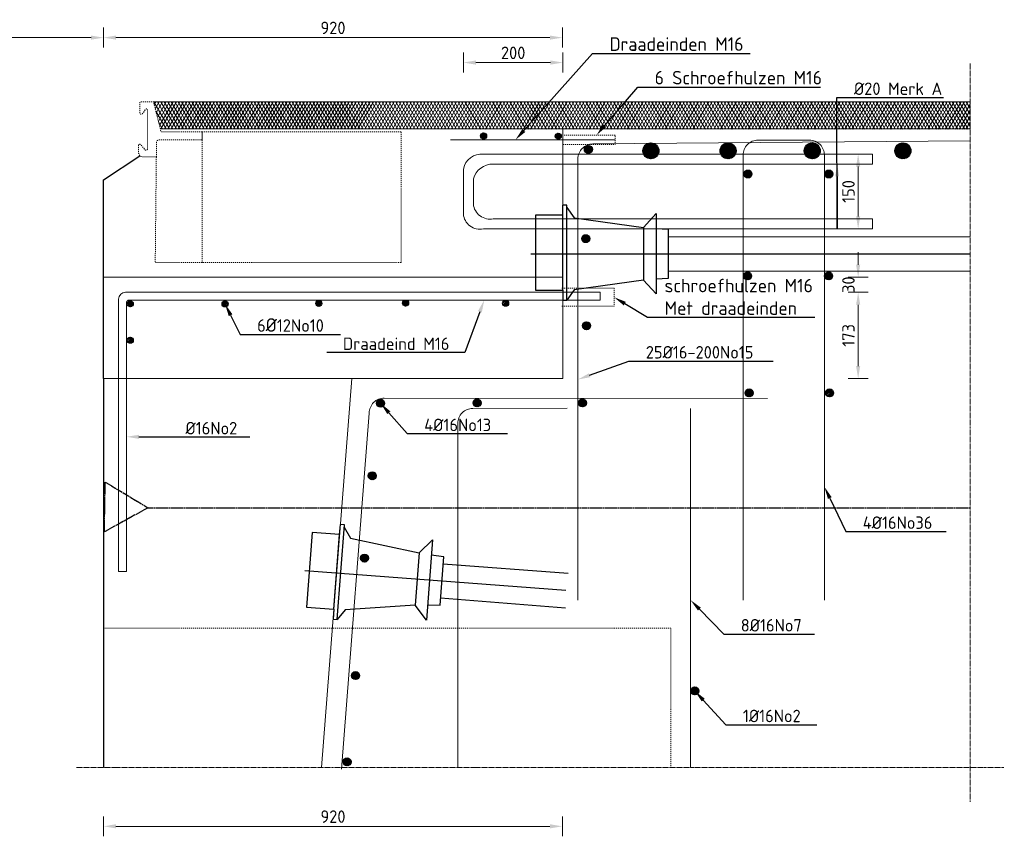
# Model space of a CAD drawing. Header units: millimetres. Extents: x -8028558 to 327273, y -63352 to 83293.
# Tile 99 of 195: x 138262 to 140236, y -32867 to -31230. Entities that reach past the tile are written whole.
import ezdxf
from ezdxf import colors
from ezdxf.entities.mleader import LeaderData, LeaderLine
from ezdxf.math import Vec2, Vec3

# ---------------------------------------------------------------- set-up
doc = ezdxf.new("R2010")
doc.units = ezdxf.units.MM
for name, pattern in [('BC-KABEL', [15, 10, -1, 3, -1]), ('NLCS-HIDDEN', [4, 2, -2]), ('XX-AFBREEK', [7, 4, -1, 1, -1]), ('ZZ-HIDDEN-SO', [4, 2, -2])]:
    doc.linetypes.add(name, pattern=pattern)
for name, color, linetype, lineweight in [('B-CO-BC-AFBREEKLIJN-G', 7, 'XX-AFBREEK', 18), ('B-CO-BC-BETONVORM-AD', 252, 'Continuous', 18), ('B-CO-BC-BETONVORM-GD', 90, 'Continuous', 25), ('B-CO-BC-BETONVORM-GN', 10, 'ZZ-HIDDEN-SO', 13), ('B-CO-BC-STORTNAAD-G', 10, 'BC-STORTNAAD', 18), ('B-CO-BC-VOORSPANNING-GD', 200, 'Continuous', 25), ('B-CO-BC-VOORSPANNING_MET AANHECHTING_KABEL-GD', 200, 'BC-KABEL', 25), ('B-CO-BC-WAPENING-GD', 130, 'Continuous', 25), ('B-CO-BC-WAPENING_HOOFDWAPENING-G', 170, 'Continuous', 18), ('B-CO-SC-STAALVORM-GN', 10, 'NLCS-HIDDEN', 13), ('B-CO-VH-GESLOTENVERHARDING_ASFALT-A-10000', 12, 'Continuous', 18), ('B-CO-VH-VERHARDING_ASFALT-G', 252, 'Continuous', 18), ('N-CO-BC-WAPENING_LOOPLIJN-G', 10, 'Continuous', 18), ('V-CO-BC-BETONVORM-M', 7, 'Continuous', 18), ('X-XX-AL-VERWIJZING-T25', 7, 'Continuous', 25)]:
    doc.layers.add(name, color=color, linetype=linetype, lineweight=lineweight)
doc.styles.add('NLCS-ISO-MM10-T25', font='NLCS-ISO.ttf', dxfattribs={"height": 25})
doc.linetypes.add('BC-STORTNAAD', pattern='A,15,-1,[175,NLCS.SHX,S=1,R=0,X=0,Y=0],-1', length=17)
doc.dimstyles.new('NLCS-MM10-T25-PIJL_L0_H0', dxfattribs={"dimscale": 10, "dimtxt": 2.5, "dimasz": 2.5, "dimexe": 2, "dimexo": 2, "dimgap": 0.7, "dimtad": 1, "dimdec": 0, "dimzin": 0, "dimdsep": 46, "dimtxsty": 'NLCS-ISO-MM10-T25', "dimcen": 0, "dimdle": 2, "dimclrd": 256, "dimclre": 256, "dimclrt": 256, "dimadec": 0, "dimazin": 0, "dimtfac": 1, "dimtdec": 3, "dimtofl": 0, "dimtmove": 0, "dimatfit": 3, "dimfxl": 2, "dimfxlon": 1, "dimtfillclr": 256, "dimtolj": 1, "dimtzin": 0, "dimlwd": -1, "dimlwe": -1, "dimarcsym": 0})
pattern_1 = [(45, (31852.336, 7203.0579), (-1.414213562, 1.414213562), [])]
pattern_2 = [(60, (0, 0), (-5.19615242, 3), []), (120, (0, 0), (-5.19615242, -3), [])]

# ---------------------------------------------------------------- blocks, each defined once
blk = doc.blocks.new('*D1979')
at = {"layer": 'V-CO-BC-BETONVORM-M', "transparency": 16777216}
for p, q in [((138221.3, -31949.3), (138181.3, -31949.3)), ((138201.3, -32424.8), (138201.3, -31974.3)), ((138221.3, -32449.8), (138181.3, -32449.8))]:
    blk.add_line(p, q, dxfattribs=at)
for points in [[(138197.1, -31974.3), (138205.5, -31974.3), (138201.3, -31949.3)], [(138197.1, -32424.8), (138205.5, -32424.8), (138201.3, -32449.8)]]:
    blk.add_solid(points, dxfattribs=at)
at = {"layer": 'V-CO-BC-BETONVORM-M', "transparency": 16777216, "insert": (138181.8, -32199.6), "char_height": 25, "attachment_point": 5, "rotation": 90, "style": 'NLCS-ISO-MM10-T25'}
blk.add_mtext('\\A1;500', dxfattribs=at)
blk = doc.blocks.new('*D1981')
at = {"layer": 'V-CO-BC-BETONVORM-M', "transparency": 16777216}
for p, q in [((138430, -32826.8), (138430, -32866.8)), ((139350, -32826.8), (139350, -32866.8)), ((139325, -32846.8), (138455, -32846.8))]:
    blk.add_line(p, q, dxfattribs=at)
for points in [[(138455, -32842.6), (138455, -32850.9), (138430, -32846.8)], [(139325, -32842.6), (139325, -32850.9), (139350, -32846.8)]]:
    blk.add_solid(points, dxfattribs=at)
at = {"layer": 'V-CO-BC-BETONVORM-M', "transparency": 16777216, "insert": (138890, -32827.3), "char_height": 25, "attachment_point": 5, "style": 'NLCS-ISO-MM10-T25'}
blk.add_mtext('\\A1;920', dxfattribs=at)
blk = doc.blocks.new('*D1985')
at = {"layer": 'V-CO-BC-BETONVORM-M', "transparency": 16777216}
for p, q in [((137959, -31286.1), (137959, -31246.1)), ((138430, -31286.1), (138430, -31246.1)), ((137984, -31266.1), (138405, -31266.1))]:
    blk.add_line(p, q, dxfattribs=at)
for points in [[(137984, -31261.9), (137984, -31270.2), (137959, -31266.1)], [(138405, -31261.9), (138405, -31270.2), (138430, -31266.1)]]:
    blk.add_solid(points, dxfattribs=at)
at = {"layer": 'V-CO-BC-BETONVORM-M', "transparency": 16777216, "insert": (138194.5, -31246.6), "char_height": 25, "attachment_point": 5, "style": 'NLCS-ISO-MM10-T25'}
blk.add_mtext('\\A1;Var', dxfattribs=at)
blk = doc.blocks.new('*D1986')
at = {"layer": 'V-CO-BC-BETONVORM-M', "transparency": 16777216}
for p, q in [((138430, -31286.1), (138430, -31246.1)), ((139350, -31286.1), (139350, -31246.1)), ((138455, -31266.1), (139325, -31266.1))]:
    blk.add_line(p, q, dxfattribs=at)
for points in [[(138455, -31261.9), (138455, -31270.2), (138430, -31266.1)], [(139325, -31261.9), (139325, -31270.2), (139350, -31266.1)]]:
    blk.add_solid(points, dxfattribs=at)
at = {"layer": 'V-CO-BC-BETONVORM-M', "transparency": 16777216, "insert": (138890, -31246.6), "char_height": 25, "attachment_point": 5, "style": 'NLCS-ISO-MM10-T25'}
blk.add_mtext('\\A1;920', dxfattribs=at)
blk = doc.blocks.new('*D1987')
at = {"layer": 'V-CO-BC-BETONVORM-M', "transparency": 16777216}
for p, q in [((139922.8, -31776.3), (139962.8, -31776.3)), ((139942.8, -31924.3), (139942.8, -31801.3)), ((139922.8, -31949.3), (139962.8, -31949.3))]:
    blk.add_line(p, q, dxfattribs=at)
for points in [[(139938.6, -31801.3), (139946.9, -31801.3), (139942.8, -31776.3)], [(139938.6, -31924.3), (139946.9, -31924.3), (139942.8, -31949.3)]]:
    blk.add_solid(points, dxfattribs=at)
at = {"layer": 'V-CO-BC-BETONVORM-M', "transparency": 16777216, "insert": (139923.3, -31862.8), "char_height": 25, "attachment_point": 5, "rotation": 90, "style": 'NLCS-ISO-MM10-T25'}
blk.add_mtext('\\A1;173', dxfattribs=at)
blk = doc.blocks.new('*D1988')
at = {"layer": 'V-CO-BC-BETONVORM-M', "transparency": 16777216}
for p, q in [((139922.8, -31499.4), (139962.8, -31499.4)), ((139942.8, -31624.4), (139942.8, -31524.4)), ((139922.8, -31649.4), (139962.8, -31649.4))]:
    blk.add_line(p, q, dxfattribs=at)
for points in [[(139938.6, -31524.4), (139946.9, -31524.4), (139942.8, -31499.4)], [(139938.6, -31624.4), (139946.9, -31624.4), (139942.8, -31649.4)]]:
    blk.add_solid(points, dxfattribs=at)
at = {"layer": 'V-CO-BC-BETONVORM-M', "transparency": 16777216, "insert": (139923.3, -31574.4), "char_height": 25, "attachment_point": 5, "rotation": 90, "style": 'NLCS-ISO-MM10-T25'}
blk.add_mtext('\\A1;150', dxfattribs=at)
blk = doc.blocks.new('*D1989')
at = {"layer": 'V-CO-BC-BETONVORM-M', "transparency": 16777216}
for p, q in [((139151.4, -31336.1), (139151.4, -31296.1)), ((139351, -31336.1), (139351, -31296.1)), ((139326, -31316.1), (139176.4, -31316.1))]:
    blk.add_line(p, q, dxfattribs=at)
for points in [[(139176.4, -31311.9), (139176.4, -31320.2), (139151.4, -31316.1)], [(139326, -31311.9), (139326, -31320.2), (139351, -31316.1)]]:
    blk.add_solid(points, dxfattribs=at)
at = {"layer": 'V-CO-BC-BETONVORM-M', "transparency": 16777216, "insert": (139251.2, -31296.6), "char_height": 25, "attachment_point": 5, "style": 'NLCS-ISO-MM10-T25'}
blk.add_mtext('\\A1;200', dxfattribs=at)
blk = doc.blocks.new('*D1990')
at = {"layer": 'V-CO-BC-BETONVORM-M', "transparency": 16777216}
for p, q in [((139942.8, -31721.3), (139942.8, -31696.3)), ((139922.8, -31746.3), (139962.8, -31746.3)), ((139922.8, -31776.3), (139962.8, -31776.3)), ((139942.8, -31801.3), (139942.8, -31826.3))]:
    blk.add_line(p, q, dxfattribs=at)
for points in [[(139938.6, -31721.3), (139946.9, -31721.3), (139942.8, -31746.3)], [(139938.6, -31801.3), (139946.9, -31801.3), (139942.8, -31776.3)]]:
    blk.add_solid(points, dxfattribs=at)
at = {"layer": 'V-CO-BC-BETONVORM-M', "transparency": 16777216, "insert": (139923.3, -31761.3), "char_height": 25, "attachment_point": 5, "rotation": 90, "style": 'NLCS-ISO-MM10-T25'}
blk.add_mtext('\\A1;30', dxfattribs=at)

msp = doc.modelspace()

# ---------------------------------------------------------------- hatches: boundary and pattern name
at = {"layer": 'B-CO-BC-BETONVORM-AD'}
h = msp.add_hatch(dxfattribs=at)
h.set_pattern_fill('ACO-BETON_GEWAPEND', color=256, pattern_type=2)
h.set_pattern_definition([(45, (38966.6349, 383.0663), (-1.414213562, 1.414213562), [])])
edge = h.paths.add_edge_path()
edge.add_arc((139191.9, -31463.2), 6, 0, 360)
h = msp.add_hatch(dxfattribs=at)
h.set_pattern_fill('ACO-BETON_GEWAPEND', color=256, pattern_type=2)
h.set_pattern_definition([(45, (39116.3607, 382.684), (-1.414213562, 1.414213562), [])])
edge = h.paths.add_edge_path()
edge.add_arc((139341.6, -31463.6), 6, 0, 360)
h = msp.add_hatch(dxfattribs=at)
h.set_pattern_fill('ACO-BETON_GEWAPEND', color=256, pattern_type=2)
h.set_pattern_definition(pattern_1)
h.paths.add_polyline_path([(139511.2, -31493, 1), (139543.2, -31493, 1)])
h = msp.add_hatch(dxfattribs=at)
h.set_pattern_fill('ACO-BETON_GEWAPEND', color=256, pattern_type=2)
h.set_pattern_definition(pattern_1)
h.paths.add_polyline_path([(139665.9, -31493, 1), (139697.9, -31493, 1)])
h = msp.add_hatch(dxfattribs=at)
h.set_pattern_fill('ACO-BETON_GEWAPEND', color=256, pattern_type=2)
h.set_pattern_definition(pattern_1)
h.paths.add_polyline_path([(139834.8, -31493, 1), (139866.8, -31493, 1)])
h = msp.add_hatch(dxfattribs=at)
h.set_pattern_fill('ACO-BETON_GEWAPEND', color=256, pattern_type=2)
h.set_pattern_definition(pattern_1)
h.paths.add_polyline_path([(140016.5, -31493, 1), (140048.5, -31493, 1)])
h = msp.add_hatch(dxfattribs=at)
h.set_pattern_fill('ACO-BETON_GEWAPEND', color=256, pattern_type=2)
h.set_pattern_definition([(45, (31862.3756, 7230.1232), (-1.414213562, 1.414213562), [])])
h.paths.add_polyline_path([(139409.9, -31490, 1), (139393.9, -31490, 1)])
h = msp.add_hatch(dxfattribs=at)
h.set_pattern_fill('ACO-BETON_GEWAPEND', color=256, pattern_type=2)
h.set_pattern_definition([(45, (32182.2995, 7180.6856), (-1.414213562, 1.414213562), [])])
h.paths.add_polyline_path([(139729.8, -31539.4, 1), (139713.8, -31539.4, 1)])
h = msp.add_hatch(dxfattribs=at)
h.set_pattern_fill('ACO-BETON_GEWAPEND', color=256, pattern_type=2)
h.set_pattern_definition([(45, (32344.3282, 7180.6856), (-1.414213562, 1.414213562), [])])
h.paths.add_polyline_path([(139891.9, -31539.4, 1), (139875.9, -31539.4, 1)])
h = msp.add_hatch(dxfattribs=at)
h.set_pattern_fill('ACO-BETON_GEWAPEND', color=256, pattern_type=2)
h.set_pattern_definition(pattern_1)
h.paths.add_polyline_path([(139404.7, -31669, 1), (139388.7, -31669, 1)])
h = msp.add_hatch(dxfattribs=at)
h.set_pattern_fill('ACO-BETON_GEWAPEND', color=256, pattern_type=2)
h.set_pattern_definition([(45, (32181.5898, 6976.4175), (-1.414213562, 1.414213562), [])])
h.paths.add_polyline_path([(139729.1, -31743.7, 1), (139713.1, -31743.7, 1)])
h = msp.add_hatch(dxfattribs=at)
h.set_pattern_fill('ACO-BETON_GEWAPEND', color=256, pattern_type=2)
h.set_pattern_definition([(45, (32344.1055, 6976.4175), (-1.414213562, 1.414213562), [])])
h.paths.add_polyline_path([(139891.6, -31743.7, 1), (139875.6, -31743.7, 1)])
h = msp.add_hatch(dxfattribs=at)
h.set_pattern_fill('ACO-BETON_GEWAPEND', color=256, pattern_type=2)
h.set_pattern_definition([(45, (37680.0013, 46.6503), (-1.414213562, 1.414213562), [])])
edge = h.paths.add_edge_path()
edge.add_arc((138483.7, -31799.6), 6, 180, 540, ccw=False)
h = msp.add_hatch(dxfattribs=at)
h.set_pattern_fill('ACO-BETON_GEWAPEND', color=256, pattern_type=2)
h.set_pattern_definition([(45, (37490.1863, 46.3378), (-1.414213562, 1.414213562), [])])
edge = h.paths.add_edge_path()
edge.add_arc((138673.6, -31799.9), 6, 180, 540, ccw=False)
h = msp.add_hatch(dxfattribs=at)
h.set_pattern_fill('ACO-BETON_GEWAPEND', color=256, pattern_type=2)
h.set_pattern_definition([(45, (37302.1656, 47.6118), (-1.414213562, 1.414213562), [])])
edge = h.paths.add_edge_path()
edge.add_arc((138861.6, -31798.7), 6, 180, 540, ccw=False)
h = msp.add_hatch(dxfattribs=at)
h.set_pattern_fill('ACO-BETON_GEWAPEND', color=256, pattern_type=2)
h.set_pattern_definition([(45, (37128.1676, 48.2488), (-1.414213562, 1.414213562), [])])
edge = h.paths.add_edge_path()
edge.add_arc((139035.6, -31798), 6, 180, 540, ccw=False)
h = msp.add_hatch(dxfattribs=at)
h.set_pattern_fill('ACO-BETON_GEWAPEND', color=256, pattern_type=2)
h.set_pattern_definition([(45, (36927.6957, 47.7869), (-1.414213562, 1.414213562), [])])
edge = h.paths.add_edge_path()
edge.add_arc((139236.1, -31798.5), 6, 180, 540, ccw=False)
h = msp.add_hatch(dxfattribs=at)
h.set_pattern_fill('ACO-BETON_GEWAPEND', color=256, pattern_type=2)
h.set_pattern_definition(pattern_1)
h.paths.add_polyline_path([(139406.3, -31843.4, 1), (139390.3, -31843.4, 1)])
h = msp.add_hatch(dxfattribs=at)
h.set_pattern_fill('ACO-BETON_GEWAPEND', color=256, pattern_type=2)
h.set_pattern_definition([(45, (37680.0013, -26.3585), (-1.414213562, 1.414213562), [])])
edge = h.paths.add_edge_path()
edge.add_arc((138483.7, -31872.6), 6, 180, 540, ccw=False)
h = msp.add_hatch(dxfattribs=at)
h.set_pattern_fill('ACO-BETON_GEWAPEND', color=256, pattern_type=2)
h.set_pattern_definition([(45, (32184.6333, 6741.8993), (-1.414213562, 1.414213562), [])])
h.paths.add_polyline_path([(139732.2, -31978.2, 1), (139716.2, -31978.2, 1)])
h = msp.add_hatch(dxfattribs=at)
h.set_pattern_fill('ACO-BETON_GEWAPEND', color=256, pattern_type=2)
h.set_pattern_definition([(45, (32345.872, 6741.8993), (-1.414213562, 1.414213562), [])])
h.paths.add_polyline_path([(139893.4, -31978.2, 1), (139877.4, -31978.2, 1)])
h = msp.add_hatch(dxfattribs=at)
h.set_pattern_fill('ACO-BETON_GEWAPEND', color=256, pattern_type=2)
h.set_pattern_definition([(45, (31445.0011, 7198.1568), (-1.414213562, 1.414213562), [])])
h.paths.add_polyline_path([(138993.5, -31999, 1), (138977.5, -31999, 1)])
h = msp.add_hatch(dxfattribs=at)
h.set_pattern_fill('ACO-BETON_GEWAPEND', color=256, pattern_type=2)
h.set_pattern_definition([(45, (31638.3412, 7198.9522), (-1.414213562, 1.414213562), [])])
h.paths.add_polyline_path([(139186.8, -31998.2, 1), (139170.8, -31998.2, 1)])
h = msp.add_hatch(dxfattribs=at)
h.set_pattern_fill('ACO-BETON_GEWAPEND', color=256, pattern_type=2)
h.set_pattern_definition([(45, (31849.5156, 7199.011), (-1.414213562, 1.414213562), [])])
h.paths.add_polyline_path([(139398, -31998.2, 1), (139382, -31998.2, 1)])
h = msp.add_hatch(dxfattribs=at)
h.set_pattern_fill('ACO-BETON_GEWAPEND', color=256, pattern_type=2)
h.set_pattern_definition([(45, (31428.175, 7052.898), (-1.414213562, 1.414213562), [])])
h.paths.add_polyline_path([(138976.7, -32144.3, 1), (138960.7, -32144.3, 1)])
h = msp.add_hatch(dxfattribs=at)
h.set_pattern_fill('ACO-BETON_GEWAPEND', color=256, pattern_type=2)
h.set_pattern_definition([(45, (31412.7267, 6887.9175), (-1.414213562, 1.414213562), [])])
h.paths.add_polyline_path([(138961.2, -32309.3, 1), (138945.2, -32309.3, 1)])
h = msp.add_hatch(dxfattribs=at)
h.set_pattern_fill('ACO-BETON_GEWAPEND', color=256, pattern_type=2)
h.set_pattern_definition([(45, (31394.6804, 6652.4955), (-1.414213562, 1.414213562), [])])
h.paths.add_polyline_path([(138943.2, -32544.7, 1), (138927.2, -32544.7, 1)])
h = msp.add_hatch(dxfattribs=at)
h.set_pattern_fill('ACO-BETON_GEWAPEND', color=256, pattern_type=2)
h.set_pattern_definition([(45, (31974.7323, 7040.3731), (-1.414213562, 1.414213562), [])])
h.paths.add_polyline_path([(139623.3, -32575.5, 1), (139607.3, -32575.5, 1)])
h = msp.add_hatch(dxfattribs=at)
h.set_pattern_fill('ACO-BETON_GEWAPEND', color=256, pattern_type=2)
h.set_pattern_definition([(45, (31377.773, 6479.5933), (-1.414213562, 1.414213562), [])])
h.paths.add_polyline_path([(138926.3, -32717.6, 1), (138910.3, -32717.6, 1)])
at = {"layer": 'B-CO-VH-GESLOTENVERHARDING_ASFALT-A-10000', "true_color": 0x636466}
h = msp.add_hatch(dxfattribs=at)
h.set_pattern_fill('AVH-ASFALT_LAAG1-SOD', color=251, scale=10, pattern_type=2)
h.set_pattern_definition(pattern_2)
h.paths.add_polyline_path([(138530.2, -31394.9), (138543.9, -31449), (139275, -31449.4), (139323.7, -31394.9)])
h.paths.add_polyline_path([(137845, -31449.4), (137858.8, -31394.9), (136381.6, -31394.9), (136381.6, -31449.4)])
h = msp.add_hatch(dxfattribs=at)
h.set_pattern_fill('AVH-ASFALT_LAAG1-SOD', color=251, scale=10, pattern_type=2)
h.set_pattern_definition(pattern_2)
h.paths.add_polyline_path([(139323.7, -31394.9), (139275, -31449.4), (139900.3, -31449.7), (139900.3, -31394.9)])
h.paths.add_polyline_path([(140167, -31394.9), (139900.3, -31394.9), (139900.5, -31449.7), (140167, -31449.8)])

# ---------------------------------------------------------------- linework, layer by layer
at = {"layer": 'B-CO-BC-AFBREEKLIJN-G', "flags": 128}
for points in [[(140167, -31317.8), (140167, -32797.9)], [(138375.7, -32729.2), (140235.7, -32729.2)]]:
    msp.add_lwpolyline(points, dxfattribs=at)
at = {"layer": 'B-CO-BC-BETONVORM-GD', "ltscale": 500}
msp.add_line((138430, -31949.3), (138430, -31746.3), dxfattribs=at)
at = {"layer": 'B-CO-BC-BETONVORM-GD', "ltscale": 500, "flags": 128}
for points in [[(140167, -31449.8), (138543.9, -31449)], [(138430, -31746.3), (138430, -31551.3), (138503, -31502.7)], [(138430, -31949.3), (138430, -32729.2)]]:
    msp.add_lwpolyline(points, dxfattribs=at)
at = {"layer": 'B-CO-BC-BETONVORM-GN', "flags": 128}
msp.add_lwpolyline([(138430, -32449.3), (139567, -32449.3), (139567, -32729.2)], dxfattribs=at)
at = {"layer": 'B-CO-BC-STORTNAAD-G'}
msp.add_line((138430, -31746.3), (139351, -31746.3), dxfattribs=at)
at = {"layer": 'B-CO-BC-STORTNAAD-G', "flags": 128}
for points in [[(139351, -31449.4), (139351, -31949.3), (138430, -31949.3)], [(138928, -31949.3), (138866.9, -32729.2)]]:
    msp.add_lwpolyline(points, dxfattribs=at)
at = {"layer": 'B-CO-BC-VOORSPANNING-GD', "ltscale": 500, "flags": 128}
for points in [[(139351, -31622), (139351, -31602)], [(139351, -31772), (139351, -31792)], [(139351, -31792), (139359, -31792)], [(138903.3, -32261.9), (138904.8, -32242)], [(138892, -32411.5), (138890.5, -32431.5)], [(138890.5, -32431.5), (138898.5, -32432.1)]]:
    msp.add_lwpolyline(points, dxfattribs=at)
at = {"layer": 'B-CO-BC-VOORSPANNING-GD', "ltscale": 5, "flags": 128}
for points in [[(139359, -31606.8), (139373.2, -31627.3), (139512.6, -31646.8), (139537.6, -31618.8), (139537.6, -31779.9), (139512.6, -31751.9), (139373.2, -31771.4), (139359, -31792), (139359, -31602), (139351, -31602)], [(139562.4, -31665.3), (140167, -31664.6)], [(139286.6, -31699.4), (140167, -31699.4)], [(139562.4, -31733.5), (140167, -31734.2)], [(138912.4, -32247.4), (138925.1, -32269), (139062.6, -32298.9), (139089.6, -32272.8), (139077.5, -32433.5), (139054.7, -32403.7), (138914.3, -32412.6), (138898.5, -32432.1), (138912.8, -32242.6), (138904.8, -32242)], [(139110.9, -32321), (139361.3, -32339.2)], [(138833.3, -32334.3), (139357, -32373.8)], [(139105.7, -32389), (139356, -32408.6)]]:
    msp.add_lwpolyline(points, dxfattribs=at)
at = {"layer": 'B-CO-BC-VOORSPANNING-GD', "ltscale": 500, "flags": 128}
for points in [[(139351, -31622), (139296, -31622), (139296, -31772), (139351, -31772)], [(138903.3, -32261.9), (138848.4, -32257.8), (138837.2, -32407.4), (138892, -32411.5)]]:
    msp.add_lwpolyline(points, close=True, dxfattribs=at)
at = {"layer": 'B-CO-BC-VOORSPANNING-GD', "flags": 128}
for points in [[(139512.6, -31646.8), (139512.6, -31751.9)], [(139537.3, -31749.6), (139562.5, -31748.2), (139562.5, -31650.6), (139537.3, -31649.2)], [(139062.6, -32298.9), (139054.7, -32403.7)], [(139079.5, -32403.2), (139104.8, -32403.7), (139112.1, -32306.4), (139087, -32303.1)]]:
    msp.add_lwpolyline(points, dxfattribs=at)
at = {"layer": 'B-CO-BC-VOORSPANNING_MET AANHECHTING_KABEL-GD'}
msp.add_lwpolyline([(138431.8, -32256.8), (138433.4, -32156.8), (138519.2, -32208.2)], close=True, dxfattribs=at)
at = {"layer": 'B-CO-BC-VOORSPANNING_MET AANHECHTING_KABEL-GD', "flags": 128}
msp.add_lwpolyline([(138519.2, -32208.2), (140167, -32208.2)], dxfattribs=at)
at = {"layer": 'B-CO-BC-WAPENING-GD'}
for centre, radius in [((139191.9, -31463.2), 6), ((139341.6, -31463.6), 6), ((139527.2, -31493), 16), ((139681.9, -31493), 16), ((139850.8, -31493), 16), ((140032.5, -31493), 16), ((139401.9, -31490), 8), ((139721.8, -31539.4), 8), ((139883.9, -31539.4), 8), ((139396.7, -31669), 8), ((139721.1, -31743.7), 8), ((139883.6, -31743.7), 8), ((138483.7, -31799.6), 6), ((138673.6, -31799.9), 6), ((138861.6, -31798.7), 6), ((139035.6, -31798), 6), ((139236.1, -31798.5), 6), ((139398.3, -31843.4), 8), ((138483.7, -31872.6), 6), ((139724.2, -31978.2), 8), ((139885.4, -31978.2), 8), ((138985.5, -31999), 8), ((139178.8, -31998.2), 8), ((139390, -31998.2), 8), ((138968.7, -32144.3), 8), ((138953.2, -32309.3), 8), ((138935.2, -32544.7), 8), ((139615.3, -32575.5), 8), ((138918.3, -32717.6), 8)]:
    msp.add_circle(centre, radius, dxfattribs=at)
at = {"layer": 'B-CO-BC-WAPENING_HOOFDWAPENING-G', "flags": 128}
for points in [[(139456, -31470.8), (139125.6, -31471)], [(140167.2, -31472.7), (139411, -31479.2)], [(139381, -31509.2), (139381, -32393.5)], [(139607, -32729.2), (139607, -32009.2)]]:
    msp.add_lwpolyline(points, dxfattribs=at)
for points in [[(139411, -31479.2, 0.414214), (139381, -31509.2)], [(139712.1, -32393.5), (139712.1, -31501.6, -0.414214), (139742.1, -31471.6), (139845.1, -31471.6, -0.414214), (139875.1, -31501.6), (139875.1, -32393.5)], [(139971.6, -31519.4), (139971.6, -31499.4), (139971.6, -31519.4), (139211.4, -31519.4, 0.339309), (139171.4, -31549.4), (139171.4, -31599.4, 0.442748), (139211.4, -31629.4), (139971.6, -31629.4), (139971.6, -31649.4), (139191.4, -31649.4, -0.454132), (139151.4, -31619.4), (139151.4, -31529.4, -0.378874), (139191.4, -31499.4), (139971.6, -31499.4)], [(139761, -31989.3), (138992.7, -31988.6, 0.414214), (138962.7, -32018.6), (138906.8, -32732.3)], [(139359.2, -32008.9), (139170.2, -32009.3, 0.414214), (139140.2, -32039.3), (139140.2, -32729.2)]]:
    msp.add_lwpolyline(points, format="xyb", dxfattribs=at)
msp.add_lwpolyline([(138460, -32336.3), (138460, -31790.1, -0.396366), (138474.4, -31776.3), (139425.7, -31776.3), (139425.7, -31792.3), (138481, -31792.3, 0.324783), (138476, -31796), (138476, -32336.3)], format="xyb", close=True, dxfattribs=at)
at = {"layer": 'B-CO-SC-STAALVORM-GN', "flags": 128}
msp.add_lwpolyline([(138628, -31454.8), (138545.4, -31454.8), (138530.2, -31394.9), (138503, -31394.9), (138503, -31416.9, 0.752271), (138508.3, -31418.4), (138514.1, -31410.1, -0.554672), (138518.5, -31410.4), (138518.5, -31488.5, -0.596279), (138513.4, -31491.3), (138504.9, -31480.9, 0.565379), (138500.3, -31481.6), (138500.3, -31496.6, 0.441118), (138509.3, -31504.8), (138535.9, -31504.8), (138535.9, -31476.7, -0.438127), (138541.8, -31471.2), (138627.5, -31471.2), (138628, -31454.8)], format="xyb", dxfattribs=at)
at = {"layer": 'B-CO-SC-STAALVORM-GN'}
msp.add_lwpolyline([(139027, -31454.8), (139027, -31717.1), (138628, -31717.1), (138628, -31454.8)], close=True, dxfattribs=at)
at = {"layer": 'B-CO-SC-STAALVORM-GN', "flags": 128}
for points in [[(139351, -31480.1), (139456, -31480.1), (139456, -31461.4), (139351, -31461.4)], [(138628, -31717.1), (138533.7, -31717.1), (138535.9, -31504.8)], [(139348.5, -31804.4), (139453.5, -31804.4), (139453.5, -31768.4), (139348.5, -31768.4)]]:
    msp.add_lwpolyline(points, dxfattribs=at)
at = {"layer": 'B-CO-VH-VERHARDING_ASFALT-G', "ltscale": 500, "flags": 128}
msp.add_lwpolyline([(140167, -31394.9), (138530.2, -31394.9)], dxfattribs=at)
at = {"layer": 'N-CO-BC-WAPENING_LOOPLIJN-G', "ltscale": 500, "flags": 128}
for points in [[(139351, -31811.4), (139351, -31801.4)], [(139351, -31827.4), (139351, -31837.4)]]:
    msp.add_lwpolyline(points, dxfattribs=at)

# ---------------------------------------------------------------- dimensions: what is measured, and where the dimension line sits
at = {"layer": 'V-CO-BC-BETONVORM-M'}
dim = msp.add_linear_dim(base=(138430, -31266.1), p1=(137959, -31746.3), p2=(138430, -31949.3), text='Var', dimstyle='NLCS-MM10-T25-PIJL_L0_H0', dxfattribs=at)
dim.commit()
dim.dimension.update_dxf_attribs({"geometry": '*D1985', "text_midpoint": (138194.5, -31246.6)})
dim = msp.add_linear_dim(base=(139350, -31266.1), p1=(138430, -31949.3), p2=(139350, -31949.3), dimstyle='NLCS-MM10-T25-PIJL_L0_H0', dxfattribs=at)
dim.commit()
dim.dimension.update_dxf_attribs({"geometry": '*D1986', "text_midpoint": (138890, -31246.6)})
for base, p1, p2, angle, picture, middle in [((139151.4, -31316.1), (139351, -31450.2), (139151.4, -31574.4), 180, '*D1989', (139251.2, -31296.6)), ((139942.8, -31499.4), (139377.6, -31649.4), (139377.6, -31499.4), 90, '*D1988', (139923.3, -31574.4)), ((139942.8, -31776.3), (139351, -31949.3), (139351, -31776.3), 90, '*D1987', (139923.3, -31862.8)), ((138201.3011, -31949.3482), (138430.0147, -32449.8378), (138430.0147, -31949.3482), 90, '*D1979', (138181.8011, -32199.593)), ((138430, -32846.8), (139350, -31949.3), (138430, -31949.3), 180, '*D1981', (138890, -32827.3))]:
    dim = msp.add_linear_dim(base=base, p1=p1, p2=p2, angle=angle, dimstyle='NLCS-MM10-T25-PIJL_L0_H0', dxfattribs=at)
    dim.commit()
    dim.dimension.update_dxf_attribs({"geometry": picture, "text_midpoint": middle})
dim = msp.add_linear_dim(base=(139942.8, -31746.3), p1=(139351, -31776.3), p2=(139351, -31746.3), angle=90, dimstyle='NLCS-MM10-T25-PIJL_L0_H0', dxfattribs=at)
dim.commit()
dim.dimension.update_dxf_attribs({"geometry": '*D1990', "text_midpoint": (139942.8, -31761.3), "dimtype": 160})

# ---------------------------------------------------------------- leaders
at = {"layer": 'X-XX-AL-VERWIJZING-T25'}
ml = msp.add_multileader_mtext('Standard', dxfattribs=at)
ml.set_content('{\\H1.08333x;Draadeinden M16}', color=256, style='NLCS-ISO-MM10-T25')
ml.set_leader_properties(color=256, linetype='ByLayer', lineweight=-1)
ml.build(insert=Vec2(0, 0))
ml.multileader.update_dxf_attribs({"text_left_attachment_type": 5, "text_right_attachment_type": 5, "dogleg_length": 25, "arrow_head_size": 25})
ctx = ml.context
ctx.base_point, ctx.char_height, ctx.arrow_head_size, ctx.landing_gap_size, ctx.plane_origin = Vec3(139435.3, -31298), 25, 25, 9, Vec3(139216.7, -31483.5)
ctx.left_attachment, ctx.right_attachment = 5, 5
notes = []
notes.append((ctx, [(1, (1, 1, 0), (139410.3, -31298), (1, 0), 25, [(0, [(139255.8, -31471)], 0, [])])]))
ctx.mtext.insert, ctx.mtext.flow_direction = Vec3(139444.3, -31265.5), 5
ml = msp.add_multileader_mtext('Standard', dxfattribs=at)
ml.set_content('{\\H1.08333x;6 Schroefhulzen M16}', color=256, style='NLCS-ISO-MM10-T25')
ml.set_leader_properties(color=256, linetype='ByLayer', lineweight=-1)
ml.build(insert=Vec2(0, 0))
ml.multileader.update_dxf_attribs({"text_left_attachment_type": 5, "text_right_attachment_type": 5, "dogleg_length": 25, "arrow_head_size": 25})
ctx = ml.context
ctx.base_point, ctx.char_height, ctx.arrow_head_size, ctx.landing_gap_size, ctx.plane_origin = Vec3(139525.8, -31365.3), 25, 25, 9, Vec3(139379.4, -31474)
ctx.left_attachment, ctx.right_attachment = 5, 5
notes.append((ctx, [(1, (1, 1, 0), (139500.8, -31365.3), (1, 0), 25, [(0, [(139418.4, -31461.4)], 0, [])])]))
ctx.mtext.insert, ctx.mtext.flow_direction = Vec3(139534.8, -31332.8), 5
ml = msp.add_multileader_mtext('Standard', dxfattribs=at)
ml.set_content('Ø20 Merk A', color=256, style='NLCS-ISO-MM10-T25')
ml.set_leader_properties(color=256, linetype='ByLayer', lineweight=-1)
ml.build(insert=Vec2(0, 0))
ml.multileader.update_dxf_attribs({"text_left_attachment_type": 5, "text_right_attachment_type": 5, "dogleg_length": 25, "arrow_head_size": 25})
ctx = ml.context
ctx.base_point, ctx.char_height, ctx.arrow_head_size, ctx.landing_gap_size, ctx.plane_origin = Vec3(139925.3, -31386), 25, 25, 9, Vec3(139893.9, -31532)
ctx.left_attachment, ctx.right_attachment = 5, 5
notes.append((ctx, [(1, (1, 1, 0), (139900.3, -31386), (1, 0), 25, [(1, [(139900.7, -31519.4), (139900.5, -31649.4)], 0, [])])]))
ctx.mtext.insert, ctx.mtext.flow_direction = Vec3(139934.3, -31356), 5
ml = msp.add_multileader_mtext('Standard', dxfattribs=at)
ml.set_content('{\\H1.08333x;schroefhulzen M16\\PMet draadeinden}', color=256, style='NLCS-ISO-MM10-T25')
ml.set_leader_properties(color=256, linetype='ByLayer', lineweight=-1)
ml.build(insert=Vec2(0, 0))
ml.multileader.update_dxf_attribs({"text_left_attachment_type": 5, "text_right_attachment_type": 5, "dogleg_length": 25, "arrow_head_size": 25})
ctx = ml.context
ctx.base_point, ctx.char_height, ctx.arrow_head_size, ctx.landing_gap_size, ctx.plane_origin = Vec3(139545.6, -31826.4), 25, 25, 9, Vec3(139434.5, -31483.5)
ctx.left_attachment, ctx.right_attachment = 5, 5
notes.append((ctx, [(1, (1, 1, 0), (139520.6, -31826.4), (1, 0), 25, [(0, [(139453.5, -31786.4)], 0, [])])]))
ctx.mtext.insert, ctx.mtext.flow_direction = Vec3(139554.6, -31749.5), 5
ml = msp.add_multileader_mtext('Standard', dxfattribs=at)
ml.set_content('Draadeind M16', color=256, style='NLCS-ISO-MM10-T25')
ml.set_leader_properties(color=256, linetype='ByLayer', lineweight=-1)
ml.build(insert=Vec2(0, 0))
ml.multileader.update_dxf_attribs({"text_left_attachment_type": 5, "text_right_attachment_type": 5, "dogleg_length": 25, "arrow_head_size": 25})
ctx = ml.context
ctx.base_point, ctx.char_height, ctx.arrow_head_size, ctx.landing_gap_size, ctx.plane_origin = Vec3(138901, -31897.1), 25, 25, 9, Vec3(139200.1, -31804.5)
ctx.left_attachment, ctx.right_attachment = 5, 5
notes.append((ctx, [(1, (1, 1, 0), (139154, -31897.1), (-1, 0), 25, [(0, [(139193.3, -31792)], 0, [])])]))
ctx.mtext.insert, ctx.mtext.flow_direction = Vec3(138910, -31867.1), 5
ml = msp.add_multileader_mtext('Standard', dxfattribs=at)
ml.set_content('6{\\H1.08333x;Ø}12No10', color=256, style='NLCS-ISO-MM10-T25')
ml.set_leader_properties(color=256, linetype='ByLayer', lineweight=-1)
ml.build(insert=Vec2(0, 0))
ml.multileader.update_dxf_attribs({"text_left_attachment_type": 5, "text_right_attachment_type": 5, "dogleg_length": 25, "arrow_head_size": 25})
ctx = ml.context
ctx.base_point, ctx.char_height, ctx.arrow_head_size, ctx.landing_gap_size, ctx.plane_origin = Vec3(138728.9, -31861), 25, 25, 9, Vec3(138680.4, -31812.5)
ctx.left_attachment, ctx.right_attachment = 5, 5
notes.append((ctx, [(0, (1, 1, 0), (138703.9, -31861), (1, 0), 25, [(0, [(138673.6, -31799.9)], 0, [])])]))
ctx.mtext.insert, ctx.mtext.flow_direction = Vec3(138737.9, -31828.5), 5
ml = msp.add_multileader_mtext('Standard', dxfattribs=at)
ml.set_content('25Ø16-200No15', color=256, style='NLCS-ISO-MM10-T25')
ml.set_leader_properties(color=256, linetype='ByLayer', lineweight=-1)
ml.build(insert=Vec2(0, 0))
ml.multileader.update_dxf_attribs({"text_left_attachment_type": 5, "text_right_attachment_type": 5, "dogleg_length": 25, "arrow_head_size": 25})
ctx = ml.context
ctx.base_point, ctx.char_height, ctx.arrow_head_size, ctx.landing_gap_size, ctx.plane_origin = Vec3(139508.1, -31914.2), 25, 25, 9, Vec3(139387.8, -31963.9)
ctx.left_attachment, ctx.right_attachment = 5, 5
notes.append((ctx, [(0, (1, 1, 0), (139483.1, -31914.2), (1, 0), 25, [(0, [(139381, -31951.3)], 0, [])])]))
ctx.mtext.insert, ctx.mtext.flow_direction = Vec3(139517.1, -31884.2), 5
ml = msp.add_multileader_mtext('Standard', dxfattribs=at)
ml.set_content('4Ø16No13', color=256, style='NLCS-ISO-MM10-T25')
ml.set_leader_properties(color=256, linetype='ByLayer', lineweight=-1)
ml.build(insert=Vec2(0, 0))
ml.multileader.update_dxf_attribs({"text_left_attachment_type": 5, "text_right_attachment_type": 5, "dogleg_length": 25, "arrow_head_size": 25})
ctx = ml.context
ctx.base_point, ctx.char_height, ctx.arrow_head_size, ctx.landing_gap_size, ctx.plane_origin = Vec3(139063.9, -32059.8), 25, 25, 9, Vec3(138992.3, -32011.6)
ctx.left_attachment, ctx.right_attachment = 5, 5
notes.append((ctx, [(0, (1, 1, 0), (139038.9, -32059.8), (1, 0), 25, [(0, [(138985.5, -31999)], 0, [])])]))
ctx.mtext.insert, ctx.mtext.flow_direction = Vec3(139072.9, -32029.8), 5
ml = msp.add_multileader_mtext('Standard', dxfattribs=at)
ml.set_content('Ø16No2', color=256, style='NLCS-ISO-MM10-T25')
ml.set_leader_properties(color=256, linetype='ByLayer', lineweight=-1)
ml.build(insert=Vec2(0, 0))
ml.multileader.update_dxf_attribs({"text_left_attachment_type": 5, "text_right_attachment_type": 5, "dogleg_length": 25, "arrow_head_size": 25})
ctx = ml.context
ctx.base_point, ctx.char_height, ctx.arrow_head_size, ctx.landing_gap_size, ctx.plane_origin = Vec3(138585.3, -32066.3), 25, 25, 9, Vec3(138482.8, -32078.7)
ctx.left_attachment, ctx.right_attachment = 5, 5
notes.append((ctx, [(0, (1, 1, 0), (138560.3, -32066.3), (1, 0), 25, [(0, [(138476, -32066.1)], 0, [])])]))
ctx.mtext.insert, ctx.mtext.flow_direction = Vec3(138594.3, -32036.3), 5
ml = msp.add_multileader_mtext('Standard', dxfattribs=at)
ml.set_content('4Ø16No36', color=256, style='NLCS-ISO-MM10-T25')
ml.set_leader_properties(color=256, linetype='ByLayer', lineweight=-1)
ml.build(insert=Vec2(0, 0))
ml.multileader.update_dxf_attribs({"text_left_attachment_type": 5, "text_right_attachment_type": 5, "dogleg_length": 25, "arrow_head_size": 25})
ctx = ml.context
ctx.base_point, ctx.char_height, ctx.arrow_head_size, ctx.landing_gap_size, ctx.plane_origin = Vec3(139943, -32255.7), 25, 25, 9, Vec3(139881.9, -32178.9)
ctx.left_attachment, ctx.right_attachment = 5, 5
notes.append((ctx, [(0, (1, 1, 0), (139918, -32255.7), (1, 0), 25, [(0, [(139875.1, -32166.3)], 0, [])])]))
ctx.mtext.insert, ctx.mtext.flow_direction = Vec3(139952, -32225.7), 5
ml = msp.add_multileader_mtext('Standard', dxfattribs=at)
ml.set_content('8Ø16No7', color=256, style='NLCS-ISO-MM10-T25')
ml.set_leader_properties(color=256, linetype='ByLayer', lineweight=-1)
ml.build(insert=Vec2(0, 0))
ml.multileader.update_dxf_attribs({"text_left_attachment_type": 5, "text_right_attachment_type": 5, "dogleg_length": 25, "arrow_head_size": 25})
ctx = ml.context
ctx.base_point, ctx.char_height, ctx.arrow_head_size, ctx.landing_gap_size, ctx.plane_origin = Vec3(139698.4, -32461.4), 25, 25, 9, Vec3(139613.8, -32178.9)
ctx.left_attachment, ctx.right_attachment = 5, 5
notes.append((ctx, [(0, (1, 1, 0), (139673.4, -32461.4), (1, 0), 25, [(0, [(139607, -32393.5)], 0, [])])]))
ctx.mtext.insert, ctx.mtext.flow_direction = Vec3(139707.4, -32431.4), 5
ml = msp.add_multileader_mtext('Standard', dxfattribs=at)
ml.set_content('1Ø16No2', color=256, style='NLCS-ISO-MM10-T25')
ml.set_leader_properties(color=256, linetype='ByLayer', lineweight=-1)
ml.build(insert=Vec2(0, 0))
ml.multileader.update_dxf_attribs({"text_left_attachment_type": 5, "text_right_attachment_type": 5, "dogleg_length": 25, "arrow_head_size": 25})
ctx = ml.context
ctx.base_point, ctx.char_height, ctx.arrow_head_size, ctx.landing_gap_size, ctx.plane_origin = Vec3(139702.8, -32643.1), 25, 25, 9, Vec3(139622.1, -32588)
ctx.left_attachment, ctx.right_attachment = 5, 5
notes.append((ctx, [(0, (1, 1, 0), (139677.8, -32643.1), (1, 0), 25, [(0, [(139615.3, -32575.5)], 0, [])])]))
ctx.mtext.insert, ctx.mtext.flow_direction = Vec3(139711.8, -32613.1), 5
for ctx, leaders in notes:
    for number, flags, end, landing, length, lines in leaders:
        leader = LeaderData()
        leader.index, (leader.has_last_leader_line, leader.has_dogleg_vector, leader.attachment_direction) = number, flags
        leader.last_leader_point, leader.dogleg_vector, leader.dogleg_length = Vec3(end), Vec3(landing), length
        for number, points, colour, breaks in lines:
            line = LeaderLine()
            line.index, line.vertices, line.color, line.breaks = number, Vec3.list(points), colors.encode_raw_color(colour), breaks
            leader.lines.append(line)
        ctx.leaders.append(leader)

doc.saveas('drawing.dxf')
